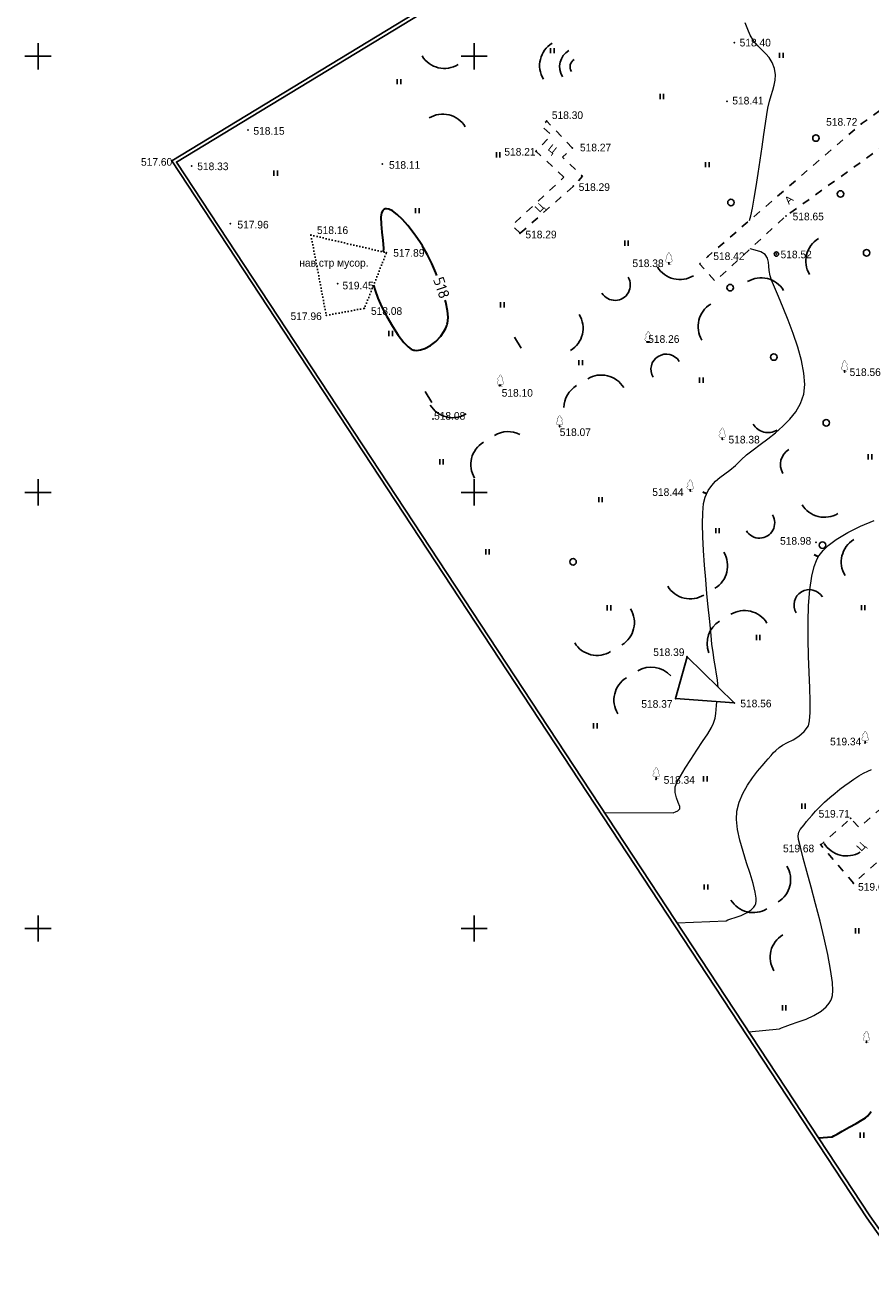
# Model space of a CAD drawing. Header units: millimetres. Extents: x 767170 to 66149698, y -983507 to 2493658.
# Tile 5 of 256: x 1299565 to 1396462, y -868333 to -725012. Entities that reach past the tile are written whole.
import ezdxf

# ---------------------------------------------------------------- set-up
doc = ezdxf.new("R2010")
doc.units = ezdxf.units.MM
for name, pattern in [('Д_ТРОТ_ТРУБА', [3, 1.5, -1.5]), ('ДОРОГИ_СТРОЯЩ', [9, 8, -1]), ('Контура низ откосов  Штриховая 0.1-0.5 - - - - - - -', [0.6, 0.1, -0.5])]:
    doc.linetypes.add(name, pattern=pattern)
for name, color, linetype in [('(001) Сетка', 92, 'Continuous'), ('(004) Точки рельефа', 7, 'Continuous'), ('(022) Возд. Линии', 7, 'Continuous'), ('(025) Дорога', 7, 'Continuous'), ('(031) Горизонтали', 42, 'Continuous'), ('(035) Откосы', 7, 'Continuous'), ('(036) Растительность', 7, 'Continuous'), ('(038) Деревья', 7, 'Continuous'), ('(039) Земля', 7, 'Continuous'), ('(040) Ограда', 7, 'Continuous'), ('C-TOPO-MAJR', 9, 'Continuous'), ('os', 3, 'Continuous')]:
    doc.layers.add(name, color=color, linetype=linetype)
doc.layers.add('(032) Горизонтали утолщенные', color=32, linetype='Continuous', lineweight=30)
doc.layers.add('(042) Бергштрих', color=32, linetype='Continuous', lineweight=30)
doc.styles.add('BM-431', font='txt')
doc.styles.add('D-431', font='txt')
doc.styles.get("Standard").update_dxf_attribs({"font": 'isocpeui.ttf'})
doc.styles.add('СПДС', font='isocpeur.ttf')
doc.linetypes.add('ОГРАДА_БЕТ', pattern='A,4,["|",Standard,S=0.8,R=0,X=0,Y=-0.8],4', length=8)
doc.linetypes.add('ОТКОСЫ_НЕУКР1', pattern='A,0.5,["|",Standard,S=-1.2,R=0,X=0,Y=1.2],1,["|",Standard,S=-0.5,R=0,X=0,Y=0.5],0.5', length=2)

# ---------------------------------------------------------------- blocks, each defined once
blk = doc.blocks.new('d')
at = {"layer": '(038) Деревья'}
blk.add_ellipse((0, 0), major_axis=(0.265, 0.265), ratio=1, start_param=5.497787, end_param=11.780972, dxfattribs=at)
blk = doc.blocks.new('I04010')
for p, q in [((-0.412273, 0.007146), (-0.412273, 1.207146)), ((0.387727, 1.207146), (0.387727, 0.007146))]:
    blk.add_line(p, q)
blk = doc.blocks.new('Setka')
at = {"layer": '(001) Сетка'}
for p, q in [((0, 1.5), (0, -1.5)), ((-1.5, 0), (1.5, 0))]:
    blk.add_line(p, q, dxfattribs=at)
blk = doc.blocks.new('karagach-flat-65')
at = {"layer": '(038) Деревья', "const_width": 0.0375}
for points in [[(-0.31, 0.56, 0.626949), (-0.22, 0.21, 0.702465)], [(-0.31, 0.56, 0.383603), (-0.26, 0.75, 0.352912)], [(-0.21, 1.01, 0.430853), (-0.26, 0.75, 0.548276)], [(-0.21, 1.01, 0.181567), (-0.12, 1.16, 0.303004)], [(0, 1.31, 0.246034), (-0.12, 1.16, 0.489079)], [(0, 1.31, -0.246034), (0.12, 1.16, -0.489079)], [(0.21, 1.01, -0.181567), (0.12, 1.16, -0.303004)], [(0.21, 1.01, -0.430853), (0.26, 0.75, -0.548276)], [(0.31, 0.56, -0.626949), (0.22, 0.21, -0.702465)], [(0.31, 0.56, -0.383603), (0.26, 0.75, -0.352912)]]:
    blk.add_lwpolyline(points, format="xyb", dxfattribs=at)
for points in [[(0, 0.21), (-0.22, 0.21)], [(0, 0), (0, 0.21)], [(0, 0.21), (0.22, 0.21)], [(0, 0), (0.28, 0)]]:
    blk.add_lwpolyline(points, dxfattribs=at)
at = {"layer": '(038) Деревья'}
blk.add_lwpolyline([(0, 0), (0, 0.21)], dxfattribs=at)
blk = doc.blocks.new('karagach-flat-56-flat-1')
at = {"layer": '(038) Деревья', "const_width": 0.0375}
for points in [[(-0.31, 0.56, 0.626949), (-0.22, 0.21, 0.702465)], [(-0.31, 0.56, 0.383603), (-0.26, 0.75, 0.352912)], [(-0.21, 1.01, 0.430853), (-0.26, 0.75, 0.548276)], [(-0.21, 1.01, 0.181567), (-0.12, 1.16, 0.303004)], [(0, 1.31, 0.246034), (-0.12, 1.16, 0.489079)], [(0, 1.31, -0.246034), (0.12, 1.16, -0.489079)], [(0.21, 1.01, -0.181567), (0.12, 1.16, -0.303004)], [(0.21, 1.01, -0.430853), (0.26, 0.75, -0.548276)], [(0.31, 0.56, -0.626949), (0.22, 0.21, -0.702465)], [(0.31, 0.56, -0.383603), (0.26, 0.75, -0.352912)]]:
    blk.add_lwpolyline(points, format="xyb", dxfattribs=at)
for points in [[(0, 0.21), (-0.22, 0.21)], [(0, 0), (0, 0.21)], [(0, 0.21), (0.22, 0.21)], [(0, 0), (0.28, 0)]]:
    blk.add_lwpolyline(points, dxfattribs=at)
at = {"layer": '(038) Деревья'}
blk.add_lwpolyline([(0, 0), (0, 0.21)], dxfattribs=at)
blk = doc.blocks.new('karagach-flat-55-flat-1')
at = {"layer": '(038) Деревья', "const_width": 0.0375}
for points in [[(-0.31, 0.56, 0.626949), (-0.22, 0.21, 0.702465)], [(-0.31, 0.56, 0.383603), (-0.26, 0.75, 0.352912)], [(-0.21, 1.01, 0.430853), (-0.26, 0.75, 0.548276)], [(-0.21, 1.01, 0.181567), (-0.12, 1.16, 0.303004)], [(0, 1.31, 0.246034), (-0.12, 1.16, 0.489079)], [(0, 1.31, -0.246034), (0.12, 1.16, -0.489079)], [(0.21, 1.01, -0.181567), (0.12, 1.16, -0.303004)], [(0.21, 1.01, -0.430853), (0.26, 0.75, -0.548276)], [(0.31, 0.56, -0.626949), (0.22, 0.21, -0.702465)], [(0.31, 0.56, -0.383603), (0.26, 0.75, -0.352912)]]:
    blk.add_lwpolyline(points, format="xyb", dxfattribs=at)
for points in [[(0, 0.21), (-0.22, 0.21)], [(0, 0), (0, 0.21)], [(0, 0.21), (0.22, 0.21)], [(0, 0), (0.28, 0)]]:
    blk.add_lwpolyline(points, dxfattribs=at)
at = {"layer": '(038) Деревья'}
blk.add_lwpolyline([(0, 0), (0, 0.21)], dxfattribs=at)
blk = doc.blocks.new('karagach-flat-54-flat-1')
at = {"layer": '(038) Деревья', "const_width": 0.0375}
for points in [[(-0.31, 0.56, 0.626949), (-0.22, 0.21, 0.702465)], [(-0.31, 0.56, 0.383603), (-0.26, 0.75, 0.352912)], [(-0.21, 1.01, 0.430853), (-0.26, 0.75, 0.548276)], [(-0.21, 1.01, 0.181567), (-0.12, 1.16, 0.303004)], [(0, 1.31, 0.246034), (-0.12, 1.16, 0.489079)], [(0, 1.31, -0.246034), (0.12, 1.16, -0.489079)], [(0.21, 1.01, -0.181567), (0.12, 1.16, -0.303004)], [(0.21, 1.01, -0.430853), (0.26, 0.75, -0.548276)], [(0.31, 0.56, -0.626949), (0.22, 0.21, -0.702465)], [(0.31, 0.56, -0.383603), (0.26, 0.75, -0.352912)]]:
    blk.add_lwpolyline(points, format="xyb", dxfattribs=at)
for points in [[(0, 0.21), (-0.22, 0.21)], [(0, 0), (0, 0.21)], [(0, 0.21), (0.22, 0.21)], [(0, 0), (0.28, 0)]]:
    blk.add_lwpolyline(points, dxfattribs=at)
at = {"layer": '(038) Деревья'}
blk.add_lwpolyline([(0, 0), (0, 0.21)], dxfattribs=at)
blk = doc.blocks.new('karagach-flat-53-flat-1')
at = {"layer": '(038) Деревья', "const_width": 0.0375}
for points in [[(-0.31, 0.56, 0.626949), (-0.22, 0.21, 0.702465)], [(-0.31, 0.56, 0.383603), (-0.26, 0.75, 0.352912)], [(-0.21, 1.01, 0.430853), (-0.26, 0.75, 0.548276)], [(-0.21, 1.01, 0.181567), (-0.12, 1.16, 0.303004)], [(0, 1.31, 0.246034), (-0.12, 1.16, 0.489079)], [(0, 1.31, -0.246034), (0.12, 1.16, -0.489079)], [(0.21, 1.01, -0.181567), (0.12, 1.16, -0.303004)], [(0.21, 1.01, -0.430853), (0.26, 0.75, -0.548276)], [(0.31, 0.56, -0.626949), (0.22, 0.21, -0.702465)], [(0.31, 0.56, -0.383603), (0.26, 0.75, -0.352912)]]:
    blk.add_lwpolyline(points, format="xyb", dxfattribs=at)
for points in [[(0, 0.21), (-0.22, 0.21)], [(0, 0), (0, 0.21)], [(0, 0.21), (0.22, 0.21)], [(0, 0), (0.28, 0)]]:
    blk.add_lwpolyline(points, dxfattribs=at)
at = {"layer": '(038) Деревья'}
blk.add_lwpolyline([(0, 0), (0, 0.21)], dxfattribs=at)
blk = doc.blocks.new('karagach-flat-52-flat-1')
at = {"layer": '(038) Деревья', "const_width": 0.0375}
for points in [[(-0.31, 0.56, 0.626949), (-0.22, 0.21, 0.702465)], [(-0.31, 0.56, 0.383603), (-0.26, 0.75, 0.352912)], [(-0.21, 1.01, 0.430853), (-0.26, 0.75, 0.548276)], [(-0.21, 1.01, 0.181567), (-0.12, 1.16, 0.303004)], [(0, 1.31, 0.246034), (-0.12, 1.16, 0.489079)], [(0, 1.31, -0.246034), (0.12, 1.16, -0.489079)], [(0.21, 1.01, -0.181567), (0.12, 1.16, -0.303004)], [(0.21, 1.01, -0.430853), (0.26, 0.75, -0.548276)], [(0.31, 0.56, -0.626949), (0.22, 0.21, -0.702465)], [(0.31, 0.56, -0.383603), (0.26, 0.75, -0.352912)]]:
    blk.add_lwpolyline(points, format="xyb", dxfattribs=at)
for points in [[(0, 0.21), (-0.22, 0.21)], [(0, 0), (0, 0.21)], [(0, 0.21), (0.22, 0.21)], [(0, 0), (0.28, 0)]]:
    blk.add_lwpolyline(points, dxfattribs=at)
at = {"layer": '(038) Деревья'}
blk.add_lwpolyline([(0, 0), (0, 0.21)], dxfattribs=at)
blk = doc.blocks.new('karagach-flat-51-flat-1')
at = {"layer": '(038) Деревья', "const_width": 0.0375}
for points in [[(-0.31, 0.56, 0.626949), (-0.22, 0.21, 0.702465)], [(-0.31, 0.56, 0.383603), (-0.26, 0.75, 0.352912)], [(-0.21, 1.01, 0.430853), (-0.26, 0.75, 0.548276)], [(-0.21, 1.01, 0.181567), (-0.12, 1.16, 0.303004)], [(0, 1.31, 0.246034), (-0.12, 1.16, 0.489079)], [(0, 1.31, -0.246034), (0.12, 1.16, -0.489079)], [(0.21, 1.01, -0.181567), (0.12, 1.16, -0.303004)], [(0.21, 1.01, -0.430853), (0.26, 0.75, -0.548276)], [(0.31, 0.56, -0.626949), (0.22, 0.21, -0.702465)], [(0.31, 0.56, -0.383603), (0.26, 0.75, -0.352912)]]:
    blk.add_lwpolyline(points, format="xyb", dxfattribs=at)
for points in [[(0, 0.21), (-0.22, 0.21)], [(0, 0), (0, 0.21)], [(0, 0.21), (0.22, 0.21)], [(0, 0), (0.28, 0)]]:
    blk.add_lwpolyline(points, dxfattribs=at)
at = {"layer": '(038) Деревья'}
blk.add_lwpolyline([(0, 0), (0, 0.21)], dxfattribs=at)
blk = doc.blocks.new('karagach-flat-68')
at = {"layer": '(038) Деревья', "const_width": 0.0375}
for points in [[(-0.31, 0.56, 0.626949), (-0.22, 0.21, 0.702465)], [(-0.31, 0.56, 0.383603), (-0.26, 0.75, 0.352912)], [(-0.21, 1.01, 0.430853), (-0.26, 0.75, 0.548276)], [(-0.21, 1.01, 0.181567), (-0.12, 1.16, 0.303004)], [(0, 1.31, 0.246034), (-0.12, 1.16, 0.489079)], [(0, 1.31, -0.246034), (0.12, 1.16, -0.489079)], [(0.21, 1.01, -0.181567), (0.12, 1.16, -0.303004)], [(0.21, 1.01, -0.430853), (0.26, 0.75, -0.548276)], [(0.31, 0.56, -0.626949), (0.22, 0.21, -0.702465)], [(0.31, 0.56, -0.383603), (0.26, 0.75, -0.352912)]]:
    blk.add_lwpolyline(points, format="xyb", dxfattribs=at)
for points in [[(0, 0.21), (-0.22, 0.21)], [(0, 0), (0, 0.21)], [(0, 0.21), (0.22, 0.21)], [(0, 0), (0.28, 0)]]:
    blk.add_lwpolyline(points, dxfattribs=at)
at = {"layer": '(038) Деревья'}
blk.add_lwpolyline([(0, 0), (0, 0.21)], dxfattribs=at)
blk = doc.blocks.new('karagach-flat-69')
at = {"layer": '(038) Деревья', "const_width": 0.0375}
for points in [[(-0.31, 0.56, 0.626949), (-0.22, 0.21, 0.702465)], [(-0.31, 0.56, 0.383603), (-0.26, 0.75, 0.352912)], [(-0.21, 1.01, 0.430853), (-0.26, 0.75, 0.548276)], [(-0.21, 1.01, 0.181567), (-0.12, 1.16, 0.303004)], [(0, 1.31, 0.246034), (-0.12, 1.16, 0.489079)], [(0, 1.31, -0.246034), (0.12, 1.16, -0.489079)], [(0.21, 1.01, -0.181567), (0.12, 1.16, -0.303004)], [(0.21, 1.01, -0.430853), (0.26, 0.75, -0.548276)], [(0.31, 0.56, -0.626949), (0.22, 0.21, -0.702465)], [(0.31, 0.56, -0.383603), (0.26, 0.75, -0.352912)]]:
    blk.add_lwpolyline(points, format="xyb", dxfattribs=at)
for points in [[(0, 0.21), (-0.22, 0.21)], [(0, 0), (0, 0.21)], [(0, 0.21), (0.22, 0.21)], [(0, 0), (0.28, 0)]]:
    blk.add_lwpolyline(points, dxfattribs=at)
at = {"layer": '(038) Деревья'}
blk.add_lwpolyline([(0, 0), (0, 0.21)], dxfattribs=at)
blk = doc.blocks.new('karagach-flat-70')
at = {"layer": '(038) Деревья', "const_width": 0.0375}
for points in [[(-0.31, 0.56, 0.626949), (-0.22, 0.21, 0.702465)], [(-0.31, 0.56, 0.383603), (-0.26, 0.75, 0.352912)], [(-0.21, 1.01, 0.430853), (-0.26, 0.75, 0.548276)], [(-0.21, 1.01, 0.181567), (-0.12, 1.16, 0.303004)], [(0, 1.31, 0.246034), (-0.12, 1.16, 0.489079)], [(0, 1.31, -0.246034), (0.12, 1.16, -0.489079)], [(0.21, 1.01, -0.181567), (0.12, 1.16, -0.303004)], [(0.21, 1.01, -0.430853), (0.26, 0.75, -0.548276)], [(0.31, 0.56, -0.626949), (0.22, 0.21, -0.702465)], [(0.31, 0.56, -0.383603), (0.26, 0.75, -0.352912)]]:
    blk.add_lwpolyline(points, format="xyb", dxfattribs=at)
for points in [[(0, 0.21), (-0.22, 0.21)], [(0, 0), (0, 0.21)], [(0, 0.21), (0.22, 0.21)], [(0, 0), (0.28, 0)]]:
    blk.add_lwpolyline(points, dxfattribs=at)
at = {"layer": '(038) Деревья'}
blk.add_lwpolyline([(0, 0), (0, 0.21)], dxfattribs=at)
blk = doc.blocks.new('U1061-flat-7')
at = {"layer": '(022) Возд. Линии'}
blk.add_circle((0, 0), 0.25, dxfattribs=at)
at = {"color": 4, "oblique": 15}
blk.add_attdef('Z', (0.8, -0.5), '', height=1, dxfattribs=at)
blk = doc.blocks.new('A$C27c3a978')
at = {"layer": '(004) Точки рельефа', "color": 7, "linetype": 'ByBlock', "lineweight": -2}
for p in [(-131893, -21495), (-132711, -28204), (-187642, -31520), (-153383, -30481), (-117328, -30813), (-154620, -33941), (-150471, -33553), (-195828, -35182), (-194113, -35620), (-172228, -35416), (-150319, -37943), (-125964, -41365), (-189654, -42234), (-180429, -43560), (-156438, -43348), (-171767, -45575), (-127049, -45733), (-139377, -46874), (-134879, -45975), (-177378, -49132), (-178667, -52766), (-174294, -51957), (-141874, -55829), (-119234, -59236), (-158829, -60799), (-166434, -64641), (-151906, -65537), (-133255, -66961), (-136931, -72910), (-122517, -78781), (-137293, -91898), (-138616, -96699), (-131887, -97200), (-116879, -101793), (-140840, -105939), (-118520, -110432), (-121974, -113460), (-118215, -117869), (-116737, -136128), (-116332, -156020)]:
    blk.add_point(p, dxfattribs=at)
at = {"layer": '(025) Дорога', "linetype": 'Д_ТРОТ_ТРУБА', "ltscale": 600, "flags": 128}
for points in [[(31408, 59341), (12887, 43852), (11499, 42551), (1677, 35789), (-11752, 25256), (-13817, 24499), (-14694, 24793), (-36093, 43695), (-42005, 52703), (-47281, 48124), (-40945, 41222), (-38075, 38127), (-21168, 21959), (-21168, 21070), (-21457, 20203), (-28279, 15291), (-28689, 15178), (-29438, 15613), (-33238, 17546), (-38968, 13289), (-39584, 12685), (-52221, 7498), (-68965, -1076), (-92979, -13284), (-117328, -30813), (-134879, -45975), (-135854, -46858), (-134072, -48828), (-125964, -41365), (-101690, -23957), (-84875, -14932), (-74971, -10028), (-52769, 1661), (-38144, 10164), (-35966, 10948), (-33321, 11295), (-31553, 11047), (-30456, 10733), (-25547, 3367), (-25420, 1997), (-26350, 272), (-28693, -2466), (-27563, -4314), (-27563, -4314), (-27563, -4314)], [(-151412, -36926), (-154620, -33941), (-152866, -32056), (-153961, -31037), (-153383, -30481), (-150471, -33553), (-151585, -34609), (-149279, -36810), (-150319, -37943)], [(-156438, -43348), (-157385, -42453), (-151412, -36926)], [(-156438, -43348), (-150319, -37943), (-150321, -37942)], [(-118215, -117869), (-121974, -113460), (-118520, -110432), (-117588, -111495), (-115300, -109490), (-112433, -112760), (-118215, -117869)]]:
    blk.add_lwpolyline(points, dxfattribs=at)
at = {"layer": '(031) Горизонтали', "color": 42, "linetype": 'Continuous', "lineweight": 0, "ltscale": 600}
for points in [[(-130136, -41877), (-129985, -41347), (-129802, -40472), (-129595, -39324), (-129372, -37976), (-129141, -36500), (-128909, -34968), (-128686, -33452), (-128478, -32026), (-128294, -30759), (-128142, -29726), (-128029, -28998), (-127861, -28206), (-127660, -27533), (-127460, -26936), (-127290, -26372), (-127183, -25798), (-127171, -25170), (-127284, -24444), (-127529, -23751), (-127870, -23207), (-128280, -22754), (-128732, -22329), (-129197, -21872), (-129647, -21324), (-130056, -20622), (-130346, -19965), (-130627, -19233)], [(-133722, -95401), (-133751, -95044), (-133822, -94536), (-133924, -93897), (-134047, -93148), (-134180, -92309), (-134314, -91400), (-134438, -90442), (-134541, -89456), (-134622, -88630), (-134735, -87518), (-134870, -86179), (-135016, -84671), (-135161, -83054), (-135295, -81386), (-135406, -79725), (-135482, -78132), (-135514, -76665), (-135489, -75382), (-135396, -74343), (-135224, -73606), (-134874, -72850), (-134473, -72251), (-134021, -71762), (-133522, -71337), (-132977, -70928), (-132389, -70490), (-131761, -69976), (-131094, -69340), (-130473, -68765), (-129731, -68175), (-128906, -67561), (-128033, -66913), (-127152, -66222), (-126298, -65480), (-125510, -64677), (-124824, -63804), (-124277, -62851), (-123908, -61811), (-123790, -60703), (-123896, -59392), (-124182, -57940), (-124605, -56403), (-125122, -54841), (-125690, -53312), (-126266, -51876), (-126806, -50591), (-127267, -49516), (-127606, -48710), (-127779, -48231), (-127885, -47631), (-127916, -47114), (-127953, -46651), (-128072, -46214), (-128354, -45774), (-128820, -45467), (-129488, -45263), (-130069, -45143)], [(-138441, -122414), (-132797, -122166), (-132611, -122083), (-132281, -121961), (-131773, -121793), (-131084, -121548), (-130411, -121231), (-129936, -120901), (-129643, -120598), (-129488, -120365), (-129424, -120238), (-129393, -120154), (-129358, -119950), (-129365, -119562), (-129471, -118909), (-129728, -117912), (-130078, -116763), (-130477, -115515), (-130879, -114221), (-131238, -112931), (-131509, -111700), (-131646, -110579), (-131604, -109621), (-131328, -108566), (-130900, -107561), (-130372, -106624), (-129793, -105774), (-129214, -105028), (-128686, -104405), (-128260, -103923), (-127985, -103601), (-127670, -103205), (-127404, -102911), (-127115, -102637), (-126735, -102300), (-126334, -102035), (-125777, -101748), (-125133, -101410), (-124472, -100993), (-123863, -100467), (-123377, -99805), (-123239, -99245), (-123181, -98290), (-123184, -97007), (-123228, -95459), (-123293, -93711), (-123358, -91828), (-123404, -89874), (-123410, -87914), (-123357, -86013), (-123225, -84234), (-122992, -82644), (-122721, -81550), (-122461, -80855), (-122259, -80460), (-122148, -80284), (-122007, -80087), (-121685, -79701), (-121109, -79145), (-120194, -78447), (-118864, -77643), (-117391, -76915), (-115844, -76263)], [(-130225, -134902), (-126703, -134553), (-126468, -134441), (-126060, -134280), (-125434, -134065), (-124563, -133777), (-123648, -133445), (-122748, -133041), (-121922, -132539), (-121352, -132050), (-120999, -131622), (-120805, -131305), (-120722, -131137), (-120679, -131021), (-120616, -130737), (-120581, -130182), (-120632, -129233), (-120833, -127762), (-121156, -126049), (-121573, -124170), (-122051, -122203), (-122560, -120225), (-123071, -118311), (-123551, -116541), (-123972, -114990), (-124301, -113737), (-124509, -112857), (-124565, -112428), (-124462, -112027), (-124311, -111715), (-124115, -111442), (-123874, -111157), (-123591, -110808), (-123307, -110451), (-122960, -110046), (-122550, -109598), (-122076, -109111), (-121538, -108591), (-120934, -108043), (-120325, -107525), (-119761, -107077), (-119223, -106679), (-118694, -106308), (-118158, -105943), (-117595, -105563), (-117052, -105235), (-116571, -105005), (-116135, -104814)], [(-146777, -109743), (-138906, -109788), (-138805, -109749), (-138619, -109688), (-138360, -109576), (-138125, -109340), (-138143, -109059), (-138299, -108620), (-138499, -108068), (-138646, -107451), (-138644, -106815), (-138458, -106321), (-138059, -105586), (-137506, -104680), (-136858, -103671), (-136174, -102629), (-135513, -101622), (-134933, -100720), (-134493, -99993), (-134252, -99509), (-134084, -98932), (-133994, -98414), (-133953, -97939), (-133929, -97490), (-133892, -97051)]]:
    blk.add_lwpolyline(points, dxfattribs=at)
at = {"layer": '(032) Горизонтали утолщенные', "color": 32, "linetype": 'Continuous', "lineweight": 30, "ltscale": 600}
for points in [[(-173236, -49284), (-173077, -49914), (-172746, -50781), (-172279, -51805), (-171713, -52905), (-171082, -54002), (-170424, -55015), (-169774, -55862), (-169285, -56368), (-168947, -56619), (-168741, -56716), (-168644, -56741), (-168521, -56759), (-168269, -56770), (-167881, -56725), (-167353, -56563), (-166701, -56216), (-166087, -55735), (-165544, -55149), (-165181, -54625), (-164962, -54208), (-164845, -53923), (-164796, -53779), (-164764, -53661), (-164720, -53401), (-164704, -52949), (-164766, -52250), (-164960, -51253), (-165024, -51023)], [(-122238, -147043), (-120655, -146962), (-120454, -146847), (-120087, -146638), (-119508, -146309), (-118710, -145854), (-117919, -145404), (-117233, -145012), (-116825, -144779), (-116825, -144779), (-116825, -144779), (-116825, -144779), (-116825, -144779), (-116566, -144525), (-116566, -144525), (-116566, -144525), (-116471, -144397), (-116204, -144051)]]:
    blk.add_lwpolyline(points, dxfattribs=at)
at = {"layer": '(035) Откосы', "linetype": 'ОТКОСЫ_НЕУКР1', "ltscale": 600}
blk.add_lwpolyline([(-138616, -96699), (-131887, -97200), (-137293, -91898), (-138616, -96699)], dxfattribs=at)
at = {"layer": '(039) Земля', "linetype": 'Контура низ откосов  Штриховая 0.1-0.5 - - - - - - -', "ltscale": 600, "flags": 128}
blk.add_lwpolyline([(-180429, -43560), (-171767, -45575), (-174294, -51957), (-178667, -52766), (-180429, -43560)], dxfattribs=at)
at = {"layer": '(040) Ограда', "ltscale": 600, "flags": 128}
blk.add_lwpolyline([(-61315, 68855), (-65578, 66237), (-56716, 49804), (-133409, 3199), (-196390, -35056), (-116663, -156246), (-112045, -162786)], dxfattribs=at)
at = {"layer": '(040) Ограда', "linetype": 'ОГРАДА_БЕТ', "ltscale": 600, "flags": 128}
blk.add_lwpolyline([(-60764, 68723), (-65046, 66094), (-56183, 49660), (-133201, 2857), (-195828, -35182), (-116332, -156020), (-111718, -162556)], dxfattribs=at)
at = {"layer": '(042) Бергштрих', "color": 32, "linetype": 'Continuous', "lineweight": 30, "ltscale": 600}
for p, q in [((-135049, -73228), (-135503, -73018)), ((-122259, -80460), (-122704, -80232))]:
    blk.add_line(p, q, dxfattribs=at)
for centre, radius, start, end in [((-151204, -24115), 3000, 121.28657, 211.28657), ((-149712, -24261), 2200, 121.28657, 211.28657), ((-165111, -21449), 3000, 211.28657, 301.28657), ((-149712, -24261), 1000, 121.28657, 211.28657), ((-165305, -32684), 3000, 31.28657, 121.28657), ((-120680, -46521), 3000, 121.28657, 211.28657), ((-138118, -45650), 3000, 211.28657, 301.28657), ((-145557, -49294), 1750, 211.28657, 31.28657), ((-128798, -51455), 3000, 31.28657, 121.28657), ((-133028, -54025), 3000, 121.28657, 211.28657), ((-152218, -54219), 3000, 301.28657, 31.28657), ((-139689, -58951), 1750, 31.28657, 211.28657), ((-147129, -62594), 3000, 31.28657, 121.28657), ((-148411, -63373), 3000, 121.28657, 179.26015), ((-164182, -61490), 3000, 211.28657, 301.28657), ((-128015, -64201), 2000, 211.28657, 301.28657), ((-159093, -69864), 3000, 121.28657, 211.28657), ((-157811, -69085), 3000, 63.31299, 121.28657), ((-124587, -69842), 2000, 121.28657, 211.28657), ((-121551, -72911), 3000, 211.28657, 301.28657), ((-128991, -76555), 1750, 211.28657, 31.28657), ((-116618, -81030), 3000, 121.28657, 211.28657), ((-135652, -81480), 3000, 301.28657, 31.28657), ((-136934, -82259), 3000, 211.28657, 301.28657), ((-123279, -85955), 1750, 31.28657, 211.28657), ((-146334, -87972), 3000, 301.28657, 31.28657), ((-130718, -89599), 3000, 31.28657, 121.28657), ((-132000, -90378), 3000, 121.28657, 200.7771), ((-147616, -88751), 3000, 211.28657, 301.28657), ((-141401, -96090), 3000, 41.79604, 121.28657), ((-142683, -96869), 3000, 121.28657, 211.28657), ((-119017, -111742), 3000, 211.28657, 301.28657), ((-128418, -117455), 3000, 301.28657, 31.28657), ((-129700, -118234), 3000, 211.28657, 301.28657), ((-124766, -126352), 3000, 121.28657, 211.28657)]:
    blk.add_arc(centre, radius, start, end)
at = {"layer": 'os', "color": 0, "ltscale": 600}
for p, q in [((-157083, -55264), (-156311, -56534)), ((-167338, -61496), (-166566, -62766))]:
    blk.add_line(p, q, dxfattribs=at)
at = {"layer": '(001) Сетка', "xscale": 1000, "yscale": 1000, "zscale": 1000}
for p in [(-211715, -23050), (-161715, -23050), (-211715, -73050), (-161715, -73050), (-211715, -123050), (-161715, -123050)]:
    blk.add_blockref('Setka', p, dxfattribs=at)
at = {"layer": '(022) Возд. Линии', "xscale": 1000, "yscale": 1000, "zscale": 1000}
for name, p in [('karagach-flat-55-flat-1', (-139377, -46874)), ('U1061-flat-7', (-127049, -45733)), ('karagach-flat-54-flat-1', (-141749, -55917)), ('karagach-flat-70', (-119234, -59236)), ('karagach-flat-53-flat-1', (-158704, -60887)), ('karagach-flat-52-flat-1', (-151906, -65537)), ('karagach-flat-56-flat-1', (-133255, -66961)), ('karagach-flat-51-flat-1', (-136931, -72910)), ('karagach-flat-69', (-116871, -101744)), ('karagach-flat-68', (-140832, -105890)), ('karagach-flat-65', (-116737, -136128))]:
    blk.add_blockref(name, p, dxfattribs=at)
at = {"layer": '(036) Растительность', "linetype": 'Continuous', "xscale": 500, "yscale": 500, "zscale": 500}
for p in [(-152742, -22709), (-126488, -23242), (-170323, -26261), (-140183, -27980), (-158948, -34663), (-134967, -35785), (-184470, -36764), (-168220, -41061), (-144228, -44784), (-158470, -51850), (-171278, -55148), (-149484, -58490), (-135657, -60486), (-116309, -69291), (-165447, -69852), (-147213, -74194), (-133791, -77748), (-160180, -80163), (-146249, -86591), (-117088, -86575), (-129143, -89991), (-147800, -100132), (-135188, -106196), (-123942, -109336), (-135111, -118604), (-117776, -123616), (-126158, -132467), (-117224, -147056)]:
    blk.add_blockref('I04010', p, dxfattribs=at)
at = {"layer": '(038) Деревья', "linetype": 'Continuous', "xscale": 1000, "yscale": 1000, "zscale": 1000}
for p in [(-122516, -32424), (-119692, -38840), (-132260, -39827), (-116704, -45583), (-132362, -49582), (-127356, -57534), (-121329, -65084), (-121765, -79107), (-150374, -81012)]:
    blk.add_blockref('d', p, dxfattribs=at)
at = {"layer": '(004) Точки рельефа', "linetype": 'ByBlock', "char_height": 875, "attachment_point": 4, "style": 'D-431'}
for s, insert in [('518.40', (-131267, -21492)), ('518.41', (-132105, -28142)), ('518.30', (-152801, -29811)), ('518.72', (-121349, -30579)), ('518.15', (-187024, -31614)), ('518.27', (-149578, -33519)), ('518.21', (-158248, -34009)), ('517.60', (-199914, -35167)), ('518.33', (-193461, -35677)), ('518.11', (-171472, -35517)), ('518.29', (-149721, -38055)), ('518.65', (-125191, -41427)), ('517.96', (-188855, -42362)), ('518.16', (-179738, -42998)), ('518.29', (-155832, -43494)), ('517.89', (-170991, -45600)), ('518.42', (-134287, -45982)), ('518.52', (-126573, -45782)), ('518.38', (-143562, -46790)), ('519.45', (-176810, -49342)), ('517.96', (-182763, -52862)), ('518.08', (-173543, -52266)), ('518.26', (-141749, -55479)), ('518.56', (-118656, -59275)), ('518.10', (-158554, -61650)), ('518.08', (-166309, -64291)), ('518.07', (-151899, -66159)), ('518.38', (-132541, -67012)), ('518.44', (-141286, -73028)), ('518.98', (-126635, -78618)), ('518.39', (-141175, -91383)), ('518.37', (-142540, -97317)), ('518.56', (-131190, -97266)), ('519.34', (-120898, -101626)), ('518.34', (-139978, -106031)), ('519.71', (-122206, -109911)), ('519.68', (-126295, -113889)), ('519.69', (-117691, -118288))]:
    blk.add_mtext(s, dxfattribs=dict(at, insert=insert))
at = {"layer": '(025) Дорога', "linetype": 'ДОРОГИ_СТРОЯЩ', "style": 'BM-431'}
for s, rotation, p in [('Ц', 321.48921, (-153337, -33749)), ('Ц', 45.42018, (-154217, -41015)), ('A', 42.3956, (-125616, -40080)), ('Ц', 45.42018, (-117332, -114282))]:
    blk.add_text(s, height=875, rotation=rotation, dxfattribs=at).set_placement(p)
at = {"layer": '(039) Земля', "linetype": 'Continuous', "style": 'BM-431'}
blk.add_text('нав.стр мусор.', height=875, dxfattribs=at).set_placement((-181764, -47168))
at = {"layer": 'C-TOPO-MAJR', "color": 32, "linetype": 'Continuous', "lineweight": 30, "insert": (-165454, -49596), "char_height": 1250, "width": 2146.25, "attachment_point": 5, "rotation": 288.72743, "style": 'СПДС', "bg_fill": 3, "box_fill_scale": 1.254, "bg_fill_color": 256, "bg_fill_true_color": 13158600, "bg_fill_transparency": 0}
blk.add_mtext('518', dxfattribs=at)
at = {"layer": '(032) Горизонтали утолщенные', "color": 32, "linetype": 'Continuous', "lineweight": 30, "ltscale": 600}
blk.add_lwpolyline([(-165972, -48198), (-166092, -47893), (-166572, -46806), (-167064, -45813), (-167545, -44962), (-167651, -44789), (-167871, -44444), (-168215, -43927), (-168695, -43254), (-169312, -42465), (-169931, -41765), (-170529, -41192), (-171086, -40779), (-171488, -40589), (-171757, -40541), (-171919, -40557), (-171994, -40581), (-172072, -40621), (-172200, -40742), (-172330, -41013), (-172405, -41516), (-172385, -42314), (-172292, -43225), (-172186, -44169), (-172124, -45063), (-172147, -45487)], dxfattribs=at)

msp = doc.modelspace()

# ---------------------------------------------------------------- block references
msp.add_blockref('A$C27c3a978', (1512780.29, -705547.05))

doc.saveas('drawing.dxf')
